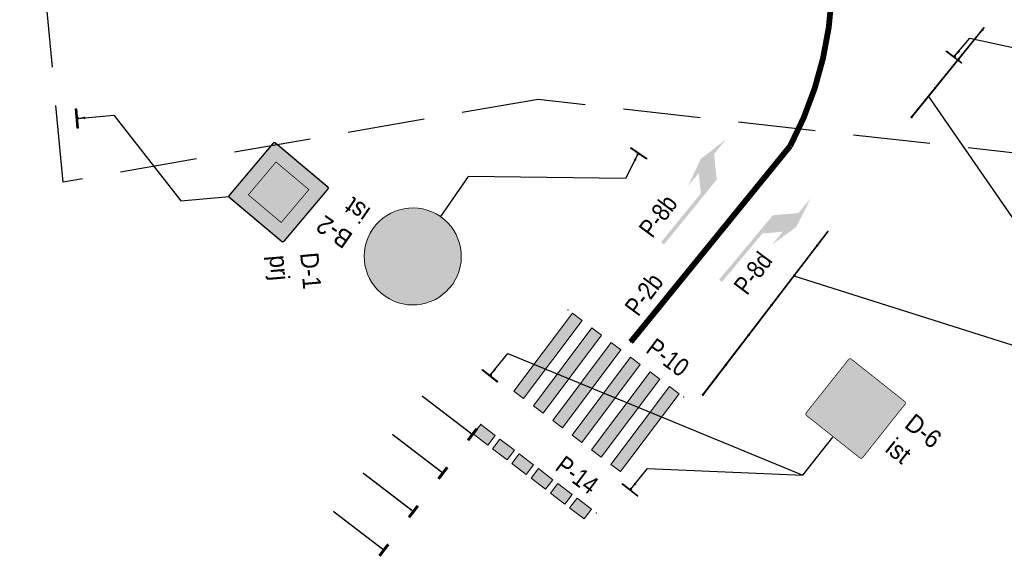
# Model space of a CAD drawing. Header units: metres. Extents: x 0 to 6473088, y 4 to 5822767.
# Tile 1 of 20: x 6472898 to 6472939, y 5822578 to 5822600. Entities that reach past the tile are written whole.
import ezdxf
from ezdxf.enums import TextEntityAlignment as Align

# ---------------------------------------------------------------- set-up
doc = ezdxf.new("R2010")
doc.units = ezdxf.units.M
doc.linetypes.add('HIDDEN', pattern=[9.525, 6.35, -3.175])
for name, color, linetype in [('MT IR - oznakowanie pionowe', 7, 'Continuous'), ('MT IR - oznakowanie poziome istniejące', 8, 'Continuous'), ('MT IR - oznakowanie poziome opisy', 7, 'Continuous'), ('zzz.gaHSDomyslna', 7, 'Continuous'), ('zzz.gaUbdef', 7, 'Continuous'), ('zzz.gaUbOs', 7, 'Continuous'), ('zzz.gaVSDodTekst', 7, 'Continuous'), ('zzz.gaVSDomyslna', 7, 'Continuous'), ('zzz.gaVSNazwa', 7, 'Continuous'), ('zzz.gaVSStan', 7, 'Continuous'), ('zzz.gaVSWielkość', 7, 'Continuous')]:
    doc.layers.add(name, color=color, linetype=linetype)
doc.layers.add('MT IR - zakres opracowania', color=1, linetype='HIDDEN', lineweight=30)
doc.styles.add('GA-ATR-TEXT', font='arial.ttf', dxfattribs={"width": 0.9})
doc.styles.add('MT - bold Arial', font='arialbd.ttf')
doc.styles.add('Opis poziomego', font='ARIALN.TTF')
doc.styles.get("Standard").update_dxf_attribs({"font": 'arial.ttf'})
doc.dimstyles.new('GA-LEADER', dxfattribs={"dimtxt": 1, "dimasz": 1, "dimexe": 1, "dimexo": 1, "dimgap": 1, "dimtad": 1, "dimtxsty": 'Standard', "dimcen": 1, "dimadec": 0, "dimazin": 0, "dimtfac": 1, "dimtmove": 0, "dimatfit": 3, "dimfxl": 1, "dimarcsym": 0})

# ---------------------------------------------------------------- blocks, each defined once
blk = doc.blocks.new('gaHSPos')
at = {"color": 0, "linetype": 'Continuous', "lineweight": 0}
blk.add_point((0, 0), dxfattribs=at)
blk = doc.blocks.new('*U33908')
at = {"layer": 'zzz.gaHSDomyslna', "color": 8}
blk.add_lwpolyline([(0, 0, 0.24, 0.24, -0.153445), (-1.625, -8.729, 0.24, 0.24, 0), (-8.197, -16.81, 0.24, 0.24, 0)], format="xyseb", dxfattribs=at)
at = {"color": 8}
for p in [(0, 0), (-8.197, -16.81)]:
    blk.add_blockref('gaHSPos', p, dxfattribs=at)
blk = doc.blocks.new('*U33909')
at = {"layer": 'zzz.gaHSDomyslna'}
for points in [[(-3.988, 3.016), (-4.387, 3.318), (-1.972, 6.532), (-1.574, 6.23), (-3.988, 3.016)], [(-3.19, 2.413), (-3.589, 2.715), (-1.175, 5.929), (-0.776, 5.627), (-3.19, 2.413)], [(-2.393, 1.81), (-2.791, 2.111), (-0.377, 5.325), (0.022, 5.024), (-2.393, 1.81)], [(-1.595, 1.206), (-1.994, 1.508), (0.42, 4.722), (0.819, 4.421), (-1.595, 1.206)], [(-0.798, 0.603), (-1.196, 0.905), (1.218, 4.119), (1.617, 3.817), (-0.798, 0.603)], [(0, 0), (-0.399, 0.302), (2.015, 3.516), (2.414, 3.214), (0, 0)]]:
    blk.add_hatch(color=8, dxfattribs=at).paths.add_polyline_path(points)
at = {"layer": 'zzz.gaHSDomyslna', "color": 8, "linetype": 'Continuous', "lineweight": 0}
for points in [[(-3.988, 3.016), (-4.387, 3.318), (-1.972, 6.532), (-1.574, 6.23), (-3.988, 3.016)], [(-3.19, 2.413), (-3.589, 2.715), (-1.175, 5.929), (-0.776, 5.627), (-3.19, 2.413)], [(-2.393, 1.81), (-2.791, 2.111), (-0.377, 5.325), (0.022, 5.024), (-2.393, 1.81)], [(-1.595, 1.206), (-1.994, 1.508), (0.42, 4.722), (0.819, 4.421), (-1.595, 1.206)], [(-0.798, 0.603), (-1.196, 0.905), (1.218, 4.119), (1.617, 3.817), (-0.798, 0.603)], [(0, 0), (-0.399, 0.302), (2.015, 3.516), (2.414, 3.214), (0, 0)]]:
    blk.add_lwpolyline(points, close=True, dxfattribs=at)
at = {"layer": 'zzz.gaHSDomyslna', "color": 8}
for p in [(-2.157, 6.671), (2.599, 3.075)]:
    blk.add_blockref('gaHSPos', p, dxfattribs=at)
blk = doc.blocks.new('*U33910')
blk.add_hatch(color=8).paths.add_polyline_path([(0.525, 3.45), (-0.225, 4.2), (-0.225, 5), (-0.525, 3.7), (-0.225, 2.5), (-0.225, 3.2), (0.375, 2.6), (0.375, 0), (0.525, 0)])
blk = doc.blocks.new('*U33911')
blk.add_hatch(color=8).paths.add_polyline_path([(0.225, 3.2), (0.225, 2.5), (0.525, 3.7), (0.225, 5), (0.225, 4.2), (-0.525, 3.45), (-0.525, 0), (-0.375, 0), (-0.375, 2.6)])
blk = doc.blocks.new('gaVSPos')
blk.add_point((0, 0))
blk = doc.blocks.new('gaVSTVcolumn0')
at = {"color": 0, "linetype": 'ByBlock', "lineweight": -2}
for p, q in [((-400, -30), (400, -30)), ((-400, -60), (-400, -30)), ((400, -60), (-400, -60)), ((400, -30), (400, -60))]:
    blk.add_line(p, q, dxfattribs=at)
blk.add_circle((0, 0), 30, dxfattribs=at)
blk = doc.blocks.new('gaVScolumn0')
at = {"color": 0, "linetype": 'ByBlock', "lineweight": -2}
blk.add_line((0, 0), (0, 400), dxfattribs=at)
at = {"color": 7, "style": 'GA-ATR-TEXT', "width": 0.9}
blk.add_attdef('X2', text='', height=150, dxfattribs=at).set_placement((-50, 0), align=Align.BOTTOM_RIGHT)
blk = doc.blocks.new('*U34143')
at = {"layer": 'zzz.gaVSDomyslna', "linetype": 'ByBlock', "lineweight": -2, "true_color": 0x4c4c4c}
h = blk.add_hatch(color=251, dxfattribs=at)
h.paths.add_polyline_path([(-400, 400, 1), (400, 400, 1)])
h.paths.add_polyline_path([(320, 400, -1), (-320, 400, -1)], flags=16)
at = {"layer": 'zzz.gaVSDomyslna', "color": 251, "lineweight": 0, "true_color": 0x4c4c4c}
blk.add_lwpolyline([(0, 800, -1), (0, 0, -1), (0, 800, -2.58748)], format="xyb", dxfattribs=at)
blk = doc.blocks.new('*U34144')
at = {"layer": 'zzz.gaVSDomyslna', "true_color": 0x4c4c4c}
blk.add_hatch(color=251, dxfattribs=at).paths.add_polyline_path([(320, 400, 1), (-320, 400, 1)])
blk = doc.blocks.new('*U34145')
at = {"layer": 'zzz.gaVSDomyslna', "true_color": 0xffffff}
blk.add_hatch(color=7, dxfattribs=at).paths.add_polyline_path([(345.832, 500), (-345.832, 500, 0.141677), (-345.832, 300), (345.832, 300, 0.141677)])
blk = doc.blocks.new('*U34147')
at = {"layer": 'zzz.gaVSDomyslna', "color": 251, "true_color": 0x4c4c4c}
for name in ['*U34143', '*U34144']:
    blk.add_blockref(name, (0, 0), dxfattribs=at)
at = {"layer": 'zzz.gaVSDomyslna', "color": 7, "true_color": 0xffffff}
blk.add_blockref('*U34145', (0, 0), dxfattribs=at)
blk = doc.blocks.new('*U34142')
at = {"layer": 'zzz.gaVSDomyslna'}
blk.add_blockref('*U34147', (0, 0), dxfattribs=at)
at = {"layer": 'zzz.gaVSDodTekst', "style": 'GA-ATR-TEXT', "width": 0.9}
blk.add_attdef('Addtext', text='', height=150, dxfattribs=at).set_placement((500, 92.5), align=Align.MIDDLE_LEFT)
at = {"layer": 'zzz.gaVSDomyslna', "style": 'MT - bold Arial', "flags": 1}
for tag in ['Width', 'Height', 'Position', 'Route', 'ItemNo', 'ID']:
    blk.add_attdef(tag, text='', height=1, dxfattribs=at).set_placement((0, 0), align=Align.MIDDLE_LEFT)
at = {"layer": 'zzz.gaVSNazwa', "style": 'GA-ATR-TEXT', "width": 0.9}
blk.add_attdef('Name', text='', height=150, dxfattribs=at).set_placement((500, 602.5), align=Align.MIDDLE_LEFT)
at = {"layer": 'zzz.gaVSStan', "style": 'GA-ATR-TEXT', "width": 0.9}
blk.add_attdef('State', text='', height=150, dxfattribs=at).set_placement((500, 347.5), align=Align.MIDDLE_LEFT)
at = {"layer": 'zzz.gaVSWielkość', "style": 'MT - bold Arial', "flags": 1}
blk.add_attdef('Size', text='', height=1, dxfattribs=at).set_placement((0, 0), align=Align.MIDDLE_LEFT)
blk = doc.blocks.new('*U34411')
at = {"layer": 'zzz.gaHSDomyslna', "color": 8}
for points in [[(2.065, -1.58, 0.06, 0.06, 0), (0, 0, 0.06, 0.06, 0)], [(0.849, -3.169, 0.06, 0.06, 0), (-1.216, -1.588, 0.06, 0.06, 0)], [(2.247, -1.342, 0.12, 0.12, 0), (1.882, -1.819, 0.12, 0.12, 0)], [(1.031, -2.93, 0.12, 0.12, 0), (0.667, -3.407, 0.12, 0.12, 0)]]:
    blk.add_lwpolyline(points, format="xyseb", dxfattribs=at)
for p in [(0, 0), (-1.216, -1.588)]:
    blk.add_blockref('gaHSPos', p, dxfattribs=at)
blk = doc.blocks.new('zk.P-14')
at = {"linetype": 'Continuous', "lineweight": 0}
blk.add_hatch(color=0, dxfattribs=at).paths.add_polyline_path([(0.375, -0.5), (0.375, 0), (-0.375, 0), (-0.375, -0.5)])
at = {"color": 0, "linetype": 'Continuous', "lineweight": 0}
blk.add_lwpolyline([(-0.375, 0), (0.375, 0), (0.375, -0.5), (-0.375, -0.5), (-0.375, 0)], dxfattribs=at)
blk = doc.blocks.new('*U34413')
at = {"layer": 'zzz.gaHSDomyslna', "color": 8}
for p in [(0, 0), (4.766, -3.651)]:
    blk.add_blockref('gaHSPos', p, dxfattribs=at)
for p, rotation in [((0.298, -0.228), 322.5429539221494), ((1.091, -0.836), 322.5429539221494), ((1.885, -1.444), 322.5429539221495), ((2.679, -2.053), 322.5429539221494), ((3.473, -2.661), 322.5429539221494), ((4.267, -3.269), 322.5429539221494)]:
    blk.add_blockref('zk.P-14', p, dxfattribs=dict(at, rotation=rotation))
blk = doc.blocks.new('*U34415')
at = {"layer": 'zzz.gaVSDomyslna', "true_color": 0x2e2e2e}
h = blk.add_hatch(color=250, dxfattribs=at)
edge = h.paths.add_edge_path()
edge.add_line((-280, 594), (280, 594))
edge.add_arc((280, 580), 14, 359.99973, 89.99994, ccw=False)
edge.add_line((294, 580), (294, 20))
edge.add_arc((280, 20), 14, 270.00009, 359.99973, ccw=False)
edge.add_line((280, 6), (-280, 6))
edge.add_arc((-280, 20), 14, 180.00015, 269.99979, ccw=False)
edge.add_line((-294, 20), (-294, 580))
edge.add_arc((-280, 580), 14, 89.99994, 180.00015, ccw=False)
blk = doc.blocks.new('*U34416')
at = {"layer": 'zzz.gaVSDomyslna', "color": 7, "lineweight": 0, "true_color": 0xffffff, "const_width": 6}
blk.add_lwpolyline([(280, 3), (-280, 3, -0.414214), (-297, 20), (-297, 580, -0.414214), (-280, 597), (280, 597, -0.414214), (297, 580), (297, 20, -0.414214), (280, 3, -1)], format="xyb", dxfattribs=at)
blk = doc.blocks.new('*U34417')
at = {"layer": 'zzz.gaVSDomyslna', "true_color": 0xffffff}
blk.add_hatch(color=7, dxfattribs=at).paths.add_polyline_path([(0, 484), (-279.438, 0), (279.438, 0)])
blk = doc.blocks.new('*U34418')
at = {"layer": 'zzz.gaVSDomyslna', "true_color": 0x000000}
h = blk.add_hatch(color=18, dxfattribs=at)
h.paths.add_polyline_path([(-24, 372, 1), (24, 372, 1)])
h.paths.add_polyline_path([(49.7297, 326.351), (0, 345), (-37.2973, 261.081), (-87.4155, 210.963), (-75.7601, 185.321), (-18.6486, 242.432), (-9.72973, 259.459), (0, 186.486), (-46.6216, 121.216), (-77.8378, 27.5676), (-112.5, 23.2348), (-112.5, 11.6777), (-51.0384, 0), (-18.6486, 102.568), (20.4993, 150.613), (90.969, 27.2907), (68.459, 9.13869), (68.459, 0), (93.2432, 0), (134.934, 23.8234), (57.3273, 171.982), (59.8365, 179.509), (49.7297, 223.784), (49.7297, 279.73), (74.5946, 247.095), (74.5946, 163.176), (99.4595, 177.162), (99.4595, 261.081)])
h.paths.add_polyline_path([(219.122, 83.9189), (111.876, 83.9189), (121.645, 65.2703), (228.446, 65.2703)])
h.paths.add_polyline_path([(50.0186, 83.9189), (-16.7151, 83.9189), (-22.6042, 65.2703), (60.675, 65.2703)], flags=17)
h.paths.add_polyline_path([(-66.917, 83.9189), (-219.122, 83.9189), (-228.446, 65.2703), (-73.1332, 65.2703)])
blk = doc.blocks.new('*U34420')
at = {"layer": 'zzz.gaVSDomyslna', "color": 7, "true_color": 0xffffff}
for name, p in [('*U34416', (0, 0)), ('*U34417', (0, 96))]:
    blk.add_blockref(name, p, dxfattribs=at)
at = {"layer": 'zzz.gaVSDomyslna', "color": 250, "true_color": 0x2e2e2e}
blk.add_blockref('*U34415', (0, 0), dxfattribs=at)
at = {"layer": 'zzz.gaVSDomyslna', "color": 18, "true_color": 0x000000}
blk.add_blockref('*U34418', (0, 108), dxfattribs=at)
blk = doc.blocks.new('*U34414')
at = {"layer": 'zzz.gaVSDomyslna'}
blk.add_blockref('*U34420', (0, 0), dxfattribs=at)
at = {"layer": 'zzz.gaVSDodTekst', "style": 'GA-ATR-TEXT', "width": 0.9}
blk.add_attdef('Addtext', text='', height=150, dxfattribs=at).set_placement((400, -7.5), align=Align.MIDDLE_LEFT)
at = {"layer": 'zzz.gaVSDomyslna', "style": 'MT - bold Arial', "flags": 1}
for tag in ['Width', 'Height', 'Position', 'Route', 'ItemNo', 'ID']:
    blk.add_attdef(tag, text='', height=1, dxfattribs=at).set_placement((0, 0), align=Align.MIDDLE_LEFT)
at = {"layer": 'zzz.gaVSNazwa', "style": 'GA-ATR-TEXT', "width": 0.9}
blk.add_attdef('Name', text='', height=150, dxfattribs=at).set_placement((400, 502.5), align=Align.MIDDLE_LEFT)
at = {"layer": 'zzz.gaVSStan', "style": 'GA-ATR-TEXT', "width": 0.9}
blk.add_attdef('State', text='', height=150, dxfattribs=at).set_placement((400, 247.5), align=Align.MIDDLE_LEFT)
at = {"layer": 'zzz.gaVSWielkość', "style": 'MT - bold Arial', "flags": 1}
blk.add_attdef('Size', text='', height=1, dxfattribs=at).set_placement((0, 0), align=Align.MIDDLE_LEFT)
blk = doc.blocks.new('*U34422')
at = {"layer": 'zzz.gaVSDomyslna', "true_color": 0x2e2e2e}
h = blk.add_hatch(color=250, dxfattribs=at)
edge = h.paths.add_edge_path()
edge.add_line((-280, 594), (280, 594))
edge.add_arc((280, 580), 14, 359.99973, 89.99994, ccw=False)
edge.add_line((294, 580), (294, 20))
edge.add_arc((280, 20), 14, 270.00009, 359.99973, ccw=False)
edge.add_line((280, 6), (-280, 6))
edge.add_arc((-280, 20), 14, 180.00015, 269.99979, ccw=False)
edge.add_line((-294, 20), (-294, 580))
edge.add_arc((-280, 580), 14, 89.99994, 180.00015, ccw=False)
blk = doc.blocks.new('*U34423')
at = {"layer": 'zzz.gaVSDomyslna', "color": 7, "lineweight": 0, "true_color": 0xffffff, "const_width": 6}
blk.add_lwpolyline([(280, 3), (-280, 3, -0.414214), (-297, 20), (-297, 580, -0.414214), (-280, 597), (280, 597, -0.414214), (297, 580), (297, 20, -0.414214), (280, 3, -1)], format="xyb", dxfattribs=at)
blk = doc.blocks.new('*U34424')
at = {"layer": 'zzz.gaVSDomyslna', "true_color": 0xffffff}
blk.add_hatch(color=7, dxfattribs=at).paths.add_polyline_path([(0, 484), (-279.438, 0), (279.438, 0)])
blk = doc.blocks.new('*U34425')
at = {"layer": 'zzz.gaVSDomyslna', "true_color": 0x000000}
h = blk.add_hatch(color=18, dxfattribs=at)
h.paths.add_polyline_path([(-24, 372, 1), (24, 372, 1)])
h.paths.add_polyline_path([(49.7297, 326.351), (0, 345), (-37.2973, 261.081), (-87.4155, 210.963), (-75.7601, 185.321), (-18.6486, 242.432), (-9.72973, 259.459), (0, 186.486), (-46.6216, 121.216), (-77.8378, 27.5676), (-112.5, 23.2348), (-112.5, 11.6777), (-51.0384, 0), (-18.6486, 102.568), (20.4993, 150.613), (90.969, 27.2907), (68.459, 9.13869), (68.459, 0), (93.2432, 0), (134.934, 23.8234), (57.3273, 171.982), (59.8365, 179.509), (49.7297, 223.784), (49.7297, 279.73), (74.5946, 247.095), (74.5946, 163.176), (99.4595, 177.162), (99.4595, 261.081)])
h.paths.add_polyline_path([(219.122, 83.9189), (111.876, 83.9189), (121.645, 65.2703), (228.446, 65.2703)])
h.paths.add_polyline_path([(50.0186, 83.9189), (-16.7151, 83.9189), (-22.6042, 65.2703), (60.675, 65.2703)], flags=17)
h.paths.add_polyline_path([(-66.917, 83.9189), (-219.122, 83.9189), (-228.446, 65.2703), (-73.1332, 65.2703)])
blk = doc.blocks.new('*U34427')
at = {"layer": 'zzz.gaVSDomyslna', "color": 7, "true_color": 0xffffff}
for name, p in [('*U34423', (0, 0)), ('*U34424', (0, 96))]:
    blk.add_blockref(name, p, dxfattribs=at)
at = {"layer": 'zzz.gaVSDomyslna', "color": 250, "true_color": 0x2e2e2e}
blk.add_blockref('*U34422', (0, 0), dxfattribs=at)
at = {"layer": 'zzz.gaVSDomyslna', "color": 18, "true_color": 0x000000}
blk.add_blockref('*U34425', (0, 108), dxfattribs=at)
blk = doc.blocks.new('*U34421')
at = {"layer": 'zzz.gaVSDomyslna'}
blk.add_blockref('*U34427', (0, 0), dxfattribs=at)
at = {"layer": 'zzz.gaVSDodTekst', "style": 'GA-ATR-TEXT', "width": 0.9}
blk.add_attdef('Addtext', text='', height=150, dxfattribs=at).set_placement((400, -7.5), align=Align.MIDDLE_LEFT)
at = {"layer": 'zzz.gaVSDomyslna', "style": 'MT - bold Arial', "flags": 1}
for tag in ['Width', 'Height', 'Position', 'Route', 'ItemNo', 'ID']:
    blk.add_attdef(tag, text='', height=1, dxfattribs=at).set_placement((0, 0), align=Align.MIDDLE_LEFT)
at = {"layer": 'zzz.gaVSNazwa', "style": 'GA-ATR-TEXT', "width": 0.9}
blk.add_attdef('Name', text='', height=150, dxfattribs=at).set_placement((400, 502.5), align=Align.MIDDLE_LEFT)
at = {"layer": 'zzz.gaVSStan', "style": 'GA-ATR-TEXT', "width": 0.9}
blk.add_attdef('State', text='', height=150, dxfattribs=at).set_placement((400, 247.5), align=Align.MIDDLE_LEFT)
at = {"layer": 'zzz.gaVSWielkość', "style": 'MT - bold Arial', "flags": 1}
blk.add_attdef('Size', text='', height=1, dxfattribs=at).set_placement((0, 0), align=Align.MIDDLE_LEFT)
blk = doc.blocks.new('*U34474')
at = {"layer": 'zzz.gaVSDomyslna', "true_color": 0xffffff}
blk.add_hatch(color=7, dxfattribs=at).paths.add_polyline_path([(401.637, 404.323, 0.414214), (401.637, 415.637), (5.65685, 811.616, 0.414214), (-5.65685, 811.616), (-401.637, 415.637, 0.414214), (-401.637, 404.323), (-5.65685, 8.34315, 0.414214), (5.65685, 8.34315)])
blk = doc.blocks.new('*U34475')
at = {"layer": 'zzz.gaVSDomyslna'}
blk.add_hatch(color=50, dxfattribs=at).paths.add_polyline_path([(0, 656.053), (-246.073, 409.98), (0, 163.907), (246.073, 409.98)])
blk = doc.blocks.new('*U34476')
at = {"layer": 'zzz.gaVSDomyslna', "color": 18, "lineweight": 0, "true_color": 0x000000, "const_width": 12}
blk.add_lwpolyline([(-405.879, 400.08), (-9.89949, 4.10051, 0.414214), (9.89949, 4.10051), (405.879, 400.08, 0.414214), (405.879, 419.879), (9.89949, 815.859, 0.414214), (-9.89949, 815.859), (-405.879, 419.879, 0.414214), (-405.879, 400.08, 17.1896)], format="xyb", dxfattribs=at)
at = {"layer": 'zzz.gaVSDomyslna', "color": 18, "lineweight": 0, "true_color": 0x000000, "const_width": 6}
blk.add_lwpolyline([(-157.997, 317.661), (0, 159.664), (250.316, 409.98), (0, 660.296), (-250.316, 409.98)], close=True, dxfattribs=at)
blk = doc.blocks.new('*U34478')
at = {"layer": 'zzz.gaVSDomyslna', "color": 18, "true_color": 0x000000}
blk.add_blockref('*U34476', (0, 0), dxfattribs=at)
at = {"layer": 'zzz.gaVSDomyslna', "color": 7, "true_color": 0xffffff}
blk.add_blockref('*U34474', (0, 0), dxfattribs=at)
at = {"layer": 'zzz.gaVSDomyslna', "color": 50}
blk.add_blockref('*U34475', (0, 0), dxfattribs=at)
blk = doc.blocks.new('*U34473')
at = {"layer": 'zzz.gaVSDomyslna'}
blk.add_blockref('*U34478', (0, 0), dxfattribs=at)
at = {"layer": 'zzz.gaVSDodTekst', "style": 'GA-ATR-TEXT', "width": 0.9}
blk.add_attdef('Addtext', text='', height=150, dxfattribs=at).set_placement((516, 108.5), align=Align.MIDDLE_LEFT)
at = {"layer": 'zzz.gaVSDomyslna', "style": 'MT - bold Arial', "flags": 1}
for tag in ['Width', 'Height', 'Position', 'Route', 'ItemNo', 'ID']:
    blk.add_attdef(tag, text='', height=1, dxfattribs=at).set_placement((0, 0), align=Align.MIDDLE_LEFT)
at = {"layer": 'zzz.gaVSNazwa', "style": 'GA-ATR-TEXT', "width": 0.9}
blk.add_attdef('Name', text='', height=150, dxfattribs=at).set_placement((516, 618.5), align=Align.MIDDLE_LEFT)
at = {"layer": 'zzz.gaVSStan', "style": 'GA-ATR-TEXT', "width": 0.9}
blk.add_attdef('State', text='', height=150, dxfattribs=at).set_placement((516, 363.5), align=Align.MIDDLE_LEFT)
at = {"layer": 'zzz.gaVSWielkość', "style": 'MT - bold Arial', "flags": 1}
blk.add_attdef('Size', text='', height=1, dxfattribs=at).set_placement((0, 0), align=Align.MIDDLE_LEFT)
blk = doc.blocks.new('*U34497')
at = {"layer": 'zzz.gaUbdef', "color": 7, "linetype": 'Continuous', "lineweight": 0}
blk.add_lwpolyline([(5.179, 6.749), (5.163, 6.761), (-0.008, 0.006), (0.008, -0.006), (5.179, 6.749)], dxfattribs=at)
at = {"layer": 'zzz.gaUbdef', "color": 251, "linetype": 'Continuous', "lineweight": 0, "true_color": 0x666666}
for points in [[(4.711, 6.154, 0.1, 0.1, 0), (4.741, 6.193, 0.1, 0.1, 0)], [(4.711, 6.154, 0.05, 0.05, 0), (4.741, 6.193, 0.05, 0.05, 0)], [(3.769, 4.923, 0.1, 0.1, 0), (3.799, 4.963, 0.1, 0.1, 0)], [(3.769, 4.923, 0.05, 0.05, 0), (3.799, 4.963, 0.05, 0.05, 0)], [(2.827, 3.692, 0.1, 0.1, 0), (2.857, 3.732, 0.1, 0.1, 0)], [(2.827, 3.692, 0.05, 0.05, 0), (2.857, 3.732, 0.05, 0.05, 0)], [(1.884, 2.462, 0.1, 0.1, 0), (1.915, 2.501, 0.1, 0.1, 0)], [(1.884, 2.462, 0.05, 0.05, 0), (1.915, 2.501, 0.05, 0.05, 0)], [(0.942, 1.231, 0.1, 0.1, 0), (0.973, 1.27, 0.1, 0.1, 0)], [(0.942, 1.231, 0.05, 0.05, 0), (0.973, 1.27, 0.05, 0.05, 0)], [(0, 0, 0.1, 0.1, 0), (0.03, 0.04, 0.1, 0.1, 0)], [(0, 0, 0.05, 0.05, 0), (0.03, 0.04, 0.05, 0.05, 0)]]:
    blk.add_lwpolyline(points, format="xyseb", dxfattribs=at)
at = {"layer": 'zzz.gaUbOs', "color": 251, "linetype": 'Continuous', "lineweight": 0, "true_color": 0x666666}
blk.add_lwpolyline([(0, 0), (5.171, 6.755)], dxfattribs=at)
blk = doc.blocks.new('gaSSPos')
at = {"color": 0, "linetype": 'Continuous', "lineweight": 0}
blk.add_point((0, 0), dxfattribs=at)
blk = doc.blocks.new('*U34498')
at = {"layer": 'zzz.gaUbdef', "color": 7, "linetype": 'Continuous', "lineweight": 0}
blk.add_lwpolyline([(3.013, 3.71), (2.998, 3.723), (-0.008, 0.006), (0.008, -0.006), (3.013, 3.71)], dxfattribs=at)
at = {"layer": 'zzz.gaUbdef', "color": 251, "linetype": 'Continuous', "lineweight": 0, "true_color": 0x666666}
for points in [[(2.924, 3.616, 0.1, 0.1, 0), (2.955, 3.655, 0.1, 0.1, 0)], [(2.924, 3.616, 0.05, 0.05, 0), (2.955, 3.655, 0.05, 0.05, 0)], [(1.949, 2.41, 0.1, 0.1, 0), (1.981, 2.449, 0.1, 0.1, 0)], [(1.949, 2.41, 0.05, 0.05, 0), (1.981, 2.449, 0.05, 0.05, 0)], [(0.975, 1.205, 0.1, 0.1, 0), (1.006, 1.244, 0.1, 0.1, 0)], [(0.975, 1.205, 0.05, 0.05, 0), (1.006, 1.244, 0.05, 0.05, 0)], [(0, 0, 0.1, 0.1, 0), (0.031, 0.039, 0.1, 0.1, 0)], [(0, 0, 0.05, 0.05, 0), (0.031, 0.039, 0.05, 0.05, 0)]]:
    blk.add_lwpolyline(points, format="xyseb", dxfattribs=at)
at = {"layer": 'zzz.gaUbOs', "color": 251, "linetype": 'Continuous', "lineweight": 0, "true_color": 0x666666}
blk.add_lwpolyline([(0, 0), (3.006, 3.717)], dxfattribs=at)
at = {"layer": 'MT IR - oznakowanie pionowe'}
for p in [(3.006, 3.717), (0, 0)]:
    blk.add_blockref('gaSSPos', p, dxfattribs=at)

msp = doc.modelspace()

# ---------------------------------------------------------------- linework, layer by layer
at = {"layer": 'MT IR - oznakowanie pionowe'}
for points in [[(6472949.805, 5822585.461), (6472943.826, 5822585.461), (6472935.717, 5822597.19)], [(6472930.162, 5822589.789), (6472943.826, 5822585.461)]]:
    msp.add_lwpolyline(points, dxfattribs=at)
at = {"layer": 'MT IR - zakres opracowania', "ltscale": 0.5}
msp.add_lwpolyline([(6472940.495, 5822594.705), (6472919.619, 5822597.063), (6472900.054, 5822593.657), (6472898.263, 5822612.78), (6472912.621, 5822615.182), (6472907.216, 5822638.601)], dxfattribs=at)

# ---------------------------------------------------------------- block references
at = {"layer": 'MT IR - oznakowanie pionowe'}
for name, p in [('*U34498', (6472934.99, 5822596.307)), ('*U34497', (6472926.393, 5822584.866))]:
    msp.add_blockref(name, p, dxfattribs=at)
for name, p, xscale, yscale, rotation in [('gaVSTVcolumn0', (6472936.779, 5822598.842), 0.001, 0.001, 322.4808862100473), ('gaVSTVcolumn0', (6472900.661, 5822596.282), 0.001, 0.001, 274.9271099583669), ('gaVSTVcolumn0', (6472923.735, 5822594.806), 0.001, 0.001, 145.3048464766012), ('gaVScolumn0', (6472916.734, 5822593.88), 0.005, 0.005, 145.3048464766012), ('gaVScolumn0', (6472904.895, 5822592.889), 0.005, 0.005, 274.9271099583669), ('gaVSTVcolumn0', (6472917.66, 5822585.704), 0.001, 0.001, 321.5626984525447), ('gaVScolumn0', (6472930.526, 5822581.579), 0.005, 0.005, 321.5626984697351), ('gaVScolumn0', (6472930.526, 5822581.579), 0.005, 0.005, 321.5626984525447), ('gaVSTVcolumn0', (6472923.436, 5822580.999), 0.001, 0.001, 321.5626984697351)]:
    msp.add_blockref(name, p, dxfattribs=dict(at, xscale=xscale, yscale=yscale, rotation=rotation))
for p, rotation in [((6472936.779, 5822598.842), 322.4808862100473), ((6472900.661, 5822596.282), 274.9271099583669), ((6472923.735, 5822594.806), 145.3048464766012), ((6472917.66, 5822585.704), 321.5626984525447), ((6472917.709, 5822585.593), 335.8569390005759), ((6472923.436, 5822580.999), 321.5626984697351)]:
    msp.add_blockref('gaVSPos', p, dxfattribs=dict(at, rotation=rotation))
at = {"layer": 'MT IR - oznakowanie pionowe', "xscale": 0.005, "yscale": 0.005}
for name, p, rotation, values in [('*U34473', (6472906.888, 5822593.061), 274.9271099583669, {'Name': 'D-1', 'State': 'prj'}), ('*U34142', (6472915.595, 5822592.235), 145.3046360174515, {'Name': 'B-2', 'State': 'ist'}), ('*U34414', (6472931.769, 5822583.146), 321.5624880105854, {'Name': 'D-6', 'State': 'ist'}), ('*U34421', (6472931.769, 5822583.146), 321.5624879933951, {'Name': 'D-6', 'State': 'ist'})]:
    msp.add_blockref(name, p, dxfattribs=dict(at, rotation=rotation)).add_auto_attribs(values)
at = {"layer": 'MT IR - oznakowanie poziome istniejące', "color": 8}
for name, p in [('*U33908', (6472931.632, 5822603.874)), ('*U33909', (6472923.013, 5822581.718))]:
    msp.add_blockref(name, p, dxfattribs=at)
for name, p, rotation in [('*U33910', (6472924.394, 5822591.41), 320.860120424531), ('*U33911', (6472927.483, 5822589.298), 320.1944289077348)]:
    msp.add_blockref(name, p, dxfattribs=dict(at, rotation=rotation))
at = {"layer": 'MT IR - oznakowanie poziome istniejące'}
for name, p in [('*U34411', (6472914.85, 5822584.83)), ('*U34413', (6472917.255, 5822583.668)), ('*U34411', (6472913.634, 5822583.242)), ('*U34411', (6472912.419, 5822581.654))]:
    msp.add_blockref(name, p, dxfattribs=at)

# ---------------------------------------------------------------- leaders
at = {"layer": 'MT IR - oznakowanie pionowe'}
for points in [[(6472936.779, 5822598.842), (6472937.41, 5822599.587), (6472942.536, 5822598.489)], [(6472900.661, 5822596.282), (6472902.148, 5822596.412), (6472904.895, 5822592.889)], [(6472923.735, 5822594.806), (6472923.217, 5822593.798), (6472916.734, 5822593.88)], [(6472917.66, 5822585.704), (6472918.367, 5822586.593), (6472930.526, 5822581.579)], [(6472923.436, 5822580.999), (6472924.13, 5822581.852), (6472930.526, 5822581.579)]]:
    msp.add_leader(points, dimstyle='GA-LEADER', override={"dimasz": 0.3}, dxfattribs=at)

# ---------------------------------------------------------------- next in the draw order: texts
at = {"layer": 'MT IR - oznakowanie poziome opisy', "char_height": 0.75, "width": 1.82078, "attachment_point": 1, "style": 'Opis poziomego', "bg_fill": 3, "box_fill_scale": 1, "bg_fill_color": 1, "bg_fill_transparency": 0}
for s, insert, rotation in [('P-8b', (6472923.719, 5822591.759), 53.2845), ('P-8d', (6472927.629, 5822589.4), 53.2845), ('P-2b', (6472923.137, 5822588.527), 53.2845), ('P-10', (6472924.466, 5822587.272), 323.2845), ('P-14', (6472920.725, 5822582.424), 323.2845)]:
    msp.add_mtext(s, dxfattribs=dict(at, insert=insert, rotation=rotation))

doc.saveas('drawing.dxf')
